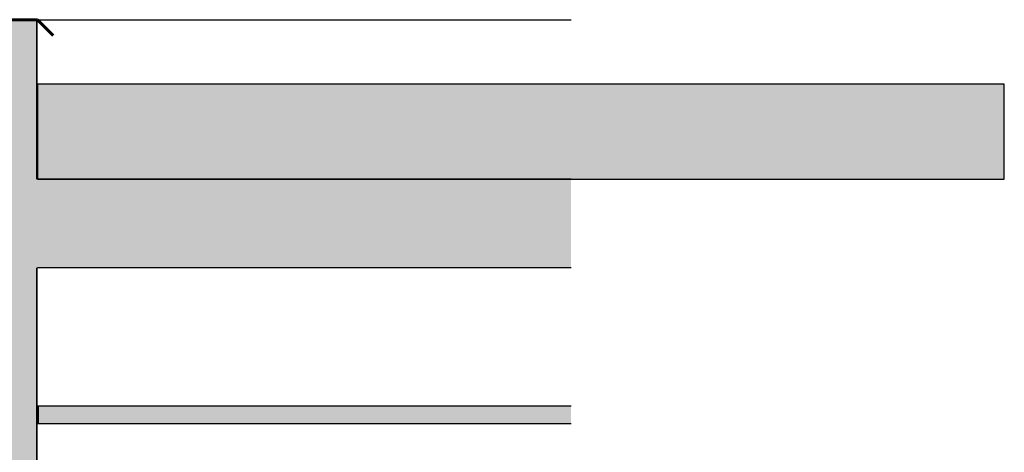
# Model space of a CAD drawing. Header units: millimetres. Extents: x -543656 to -529918, y -2500 to 6290.
# Tile 58 of 58: x -532694 to -529918, y 2280 to 3500. Entities that reach past the tile are written whole.
import ezdxf

# ---------------------------------------------------------------- set-up
doc = ezdxf.new("R2010")
doc.units = ezdxf.units.MM
doc.header["$MEASUREMENT"] = 0
doc.linetypes.add('Wipeout_Contour', pattern=[1000, 0, -1000])
for name, color, linetype in [('2 - ČÁRA HLAVNÍ.2D', 7, 'Continuous'), ('4 - ZDIVO - STROPY.3D', 7, 'Continuous'), ('4 - ZDIVO - STĚNY NOSNÉ.3D', 7, 'Continuous'), ('5 - SRUB - STĚNY NOSNÉ.4D', 7, 'Continuous'), ('Konstrukce – Dělicí čáry vrstev', 7, 'Continuous'), ('Výplně - Povrchové', 7, 'Continuous'), ('Výplně – Řezové', 7, 'Continuous')]:
    doc.layers.add(name, color=color, linetype=linetype)

# ---------------------------------------------------------------- blocks, each defined once
blk = doc.blocks.new('Řez_76', base_point=(-1697940.5, 0))
at = {"layer": 'Výplně – Řezové', "linetype": 'Continuous', "lineweight": 0, "true_color": 0x000000}
for points in [[(-533044.2, 3500), (-533044.2, 3050), (-532644.2, 3050), (-532644.2, 3500)], [(-533044.2, 2800), (-533044.2, 2200), (-532644.2, 2200), (-532644.2, 2800)]]:
    blk.add_hatch(color=18, dxfattribs=at).paths.add_polyline_path(points)
at = {"layer": '4 - ZDIVO - STĚNY NOSNÉ.3D', "color": 7, "linetype": 'Continuous', "lineweight": 60}
for p, q in [((-532644.2, 3500), (-533044.2, 3500)), ((-532644.2, 3500), (-532644.2, 3050)), ((-532644.2, 2800), (-532644.2, 2410)), ((-532644.2, 2360), (-532644.2, 2200))]:
    blk.add_line(p, q, dxfattribs=at)
at = {"layer": 'Konstrukce – Dělicí čáry vrstev', "color": 7, "linetype": 'Continuous', "lineweight": 60}
blk.add_line((-532644.2, 2410), (-532644.2, 2360), dxfattribs=at)
blk = doc.blocks.new('Řez_77', base_point=(-1697940.5, 0))
at = {"color": 254, "linetype": 'Wipeout_Contour', "lineweight": 0, "ltscale": 2127608.174006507}
blk.add_wipeout([(-532644.2, 3500), (-532644.2, 3050), (-531139.6, 3050), (-531139.6, 3500)], dxfattribs=at).dxf.layer = 'Výplně - Povrchové'
at = {"color": 254, "linetype": 'Wipeout_Contour', "lineweight": 0, "ltscale": 2127593.313264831}
blk.add_wipeout([(-532644.2, 2410), (-531139.6, 2410), (-531139.6, 2800), (-532644.2, 2800)], dxfattribs=at).dxf.layer = 'Výplně - Povrchové'
at = {"color": 254, "linetype": 'Wipeout_Contour', "lineweight": 0, "ltscale": 4253908.371621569}
blk.add_wipeout([(-532644.2, 0), (-531139.6, 0), (-531139.6, 1500), (-532019.2, 1500), (-532019.2, 2000), (-531139.6, 2000), (-531139.6, 2360), (-532644.2, 2360)], dxfattribs=at).dxf.layer = 'Výplně - Povrchové'
at = {"layer": '4 - ZDIVO - STĚNY NOSNÉ.3D', "color": 7, "linetype": 'Continuous', "lineweight": 30}
blk.add_line((-532644.2, 3500), (-531139.6, 3500), dxfattribs=at)
blk = doc.blocks.new('Řez_80', base_point=(-1697940.5, 0))
at = {"layer": 'Výplně – Řezové', "linetype": 'Continuous', "lineweight": 0, "true_color": 0x000000}
blk.add_hatch(color=18, dxfattribs=at).paths.add_polyline_path([(-532644.2, 2360), (-531139.6, 2360), (-531139.6, 2410), (-532644.2, 2410)])
at = {"layer": '5 - SRUB - STĚNY NOSNÉ.4D', "color": 7, "linetype": 'Continuous', "lineweight": 30}
for p, q in [((-531139.6, 2410), (-532644.2, 2410)), ((-531139.6, 2360), (-532644.2, 2360))]:
    blk.add_line(p, q, dxfattribs=at)
blk = doc.blocks.new('Řez_81', base_point=(-1697940.5, 0))
at = {"layer": 'Výplně – Řezové', "linetype": 'Continuous', "lineweight": 0, "true_color": 0x000000}
blk.add_hatch(color=18, dxfattribs=at).paths.add_polyline_path([(-533044.2, 2800), (-531139.6, 2800), (-531139.6, 3050), (-533044.2, 3050)])
at = {"layer": '4 - ZDIVO - STROPY.3D', "color": 7, "linetype": 'Continuous', "lineweight": 30}
for p, q in [((-533044.2, 3050), (-533044.2, 2971.6)), ((-531139.6, 3050), (-532644.2, 3050)), ((-533044.2, 2855), (-533044.2, 2800)), ((-531139.6, 2800), (-532644.2, 2800))]:
    blk.add_line(p, q, dxfattribs=at)
at = {"layer": 'Konstrukce – Dělicí čáry vrstev', "color": 7, "linetype": 'Continuous', "lineweight": 30}
blk.add_line((-533044.2, 2971.6), (-533044.2, 2875), dxfattribs=at)

msp = doc.modelspace()

# ---------------------------------------------------------------- block references
at = {"layer": '4 - ZDIVO - STĚNY NOSNÉ.3D', "lineweight": 0}
msp.add_blockref('Řez_76', (-1697940.5, 0), dxfattribs=at)

# ---------------------------------------------------------------- next in the draw order: block references
msp.add_blockref('Řez_77', (-1697940.5, 0), dxfattribs=at)

# ---------------------------------------------------------------- next in the draw order: hatches: boundary and pattern name
at = {"layer": 'Výplně – Řezové', "linetype": 'Continuous', "lineweight": 0, "true_color": 0xbfbfbf}
msp.add_hatch(color=9, dxfattribs=at).paths.add_polyline_path([(-532644.2, 3050), (-529918.1, 3050), (-529918.1, 3318), (-532644.2, 3318)])

# ---------------------------------------------------------------- next in the draw order: linework, layer by layer
at = {"layer": '2 - ČÁRA HLAVNÍ.2D', "color": 181, "linetype": 'Continuous', "lineweight": 60, "true_color": 0x9e3eff}
for p, q in [((-533044.2, 3500), (-532644.2, 3500)), ((-532644.2, 3500), (-532600, 3455.8))]:
    msp.add_line(p, q, dxfattribs=at)
at = {"layer": 'Výplně – Řezové', "color": 7, "linetype": 'Continuous', "lineweight": 30, "flags": 128}
msp.add_lwpolyline([(-532644.2, 3050), (-529918.1, 3050), (-529918.1, 3318), (-532644.2, 3318)], close=True, dxfattribs=at)

# ---------------------------------------------------------------- next in the draw order: block references
at = {"layer": '4 - ZDIVO - STROPY.3D', "lineweight": 0}
msp.add_blockref('Řez_81', (-1697940.5, 0), dxfattribs=at)
at = {"layer": '5 - SRUB - STĚNY NOSNÉ.4D', "lineweight": 0}
msp.add_blockref('Řez_80', (-1697940.5, 0), dxfattribs=at)

doc.saveas('drawing.dxf')
